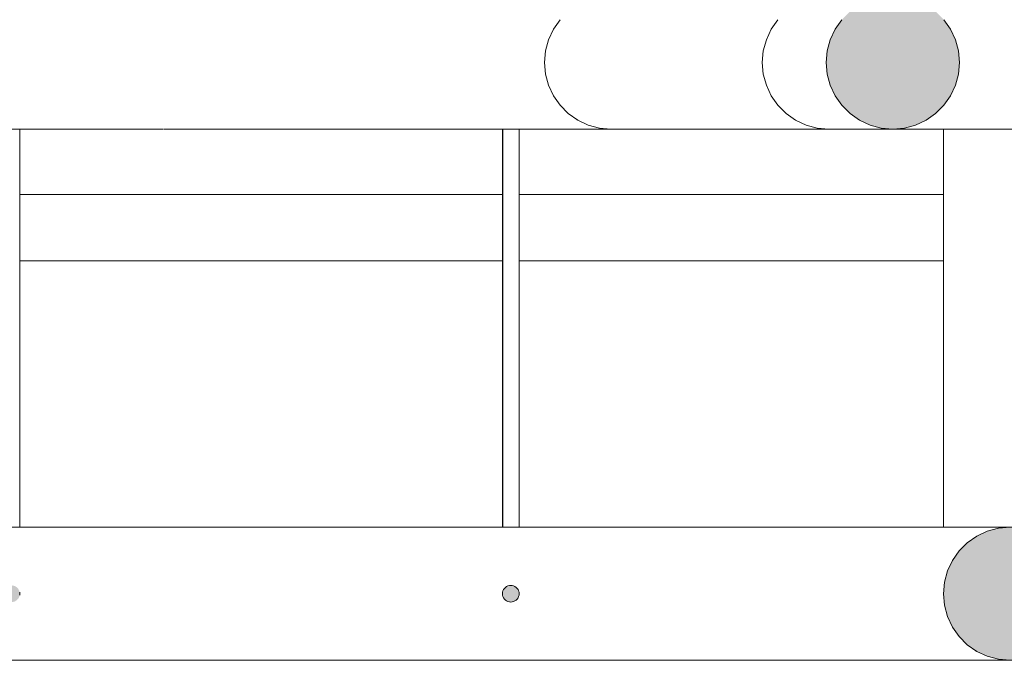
# Model space of a CAD drawing. Header units: millimetres. Extents: x -8078 to 241103, y -4319 to 602442.
# Tile 25 of 148: x 37263 to 37558, y 261512 to 261704. Entities that reach past the tile are written whole.
import ezdxf

# ---------------------------------------------------------------- set-up
doc = ezdxf.new("R2010")
doc.units = ezdxf.units.MM
doc.header["$MEASUREMENT"] = 0
doc.set_wipeout_variables(frame=1)
doc.linetypes.add('Wipeout_Contour', pattern=[1000, 0, -1000])
doc.layers.add('#podkład', color=252, linetype='Continuous')
doc.layers.add('- A - ocieplenie', color=7, linetype='Continuous')

# ---------------------------------------------------------------- blocks, each defined once
blk = doc.blocks.new('qqe433333')
at = {"linetype": 'Continuous', "lineweight": 0}
for points in [[(-1832.6, 682969.49), (-1829.12, 682969.8), (-1825.76, 682970.7), (-1822.6, 682972.17), (-1819.74, 682974.17), (-1817.28, 682976.64), (-1815.28, 682979.49), (-1813.8, 682982.65), (-1812.9, 682986.02), (-1812.6, 682989.49), (-1812.9, 682992.97), (-1813.8, 682996.33), (-1815.28, 682999.49), (-1817.28, 683002.35), (-1819.74, 683004.81), (-1822.6, 683006.81), (-1825.76, 683008.29), (-1829.12, 683009.19), (-1832.6, 683009.49), (-1836.07, 683009.19), (-1839.44, 683008.29), (-1842.6, 683006.81), (-1845.45, 683004.81), (-1847.92, 683002.35), (-1849.92, 682999.49), (-1851.39, 682996.33), (-1852.29, 682992.97), (-1852.6, 682989.49), (-1852.29, 682986.02), (-1851.39, 682982.65), (-1849.92, 682979.49), (-1847.92, 682976.64), (-1845.45, 682974.17), (-1842.6, 682972.17), (-1839.44, 682970.7), (-1836.07, 682969.8)], [(-2132.6, 682986.99), (-2132.16, 682987.03), (-2131.74, 682987.14), (-2131.35, 682987.33), (-2130.99, 682987.58), (-2130.68, 682987.89), (-2130.43, 682988.24), (-2130.25, 682988.64), (-2130.13, 682989.06), (-2130.1, 682989.49), (-2130.13, 682989.93), (-2130.25, 682990.35), (-2130.43, 682990.74), (-2130.68, 682991.1), (-2130.99, 682991.41), (-2131.35, 682991.66), (-2131.74, 682991.84), (-2132.16, 682991.95), (-2132.6, 682991.99), (-2133.03, 682991.95), (-2133.45, 682991.84), (-2133.85, 682991.66), (-2134.2, 682991.41), (-2134.51, 682991.1), (-2134.76, 682990.74), (-2134.95, 682990.35), (-2135.06, 682989.93), (-2135.1, 682989.49), (-2135.06, 682989.06), (-2134.95, 682988.64), (-2134.76, 682988.24), (-2134.51, 682987.89), (-2134.2, 682987.58), (-2133.85, 682987.33), (-2133.45, 682987.14), (-2133.03, 682987.03)], [(-1982.6, 682986.99), (-1982.16, 682987.03), (-1981.74, 682987.14), (-1981.35, 682987.33), (-1980.99, 682987.58), (-1980.68, 682987.89), (-1980.43, 682988.24), (-1980.25, 682988.64), (-1980.13, 682989.06), (-1980.1, 682989.49), (-1980.13, 682989.93), (-1980.25, 682990.35), (-1980.43, 682990.74), (-1980.68, 682991.1), (-1980.99, 682991.41), (-1981.35, 682991.66), (-1981.74, 682991.84), (-1982.16, 682991.95), (-1982.6, 682991.99), (-1983.03, 682991.95), (-1983.45, 682991.84), (-1983.85, 682991.66), (-1984.2, 682991.41), (-1984.51, 682991.1), (-1984.76, 682990.74), (-1984.95, 682990.35), (-1985.06, 682989.93), (-1985.1, 682989.49), (-1985.06, 682989.06), (-1984.95, 682988.64), (-1984.76, 682988.24), (-1984.51, 682987.89), (-1984.2, 682987.58), (-1983.85, 682987.33), (-1983.45, 682987.14), (-1983.03, 682987.03)]]:
    blk.add_hatch(color=252, dxfattribs=at).paths.add_polyline_path(points)
at = {"color": 252, "linetype": 'Wipeout_Contour', "lineweight": 0, "ltscale": 1879763.440955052}
blk.add_wipeout([(-2760.67, 683129.41), (-1956, 683129.41), (-1959.36, 683130.31), (-2764.13, 683130.31)], dxfattribs=at)
at = {"color": 252, "linetype": 'Wipeout_Contour', "lineweight": 0, "ltscale": 11278488.60149294}
blk.add_wipeout([(-2490.48, 683129.1), (-2356.13, 683129.1), (-2356.16, 683129.12), (-2356.1, 683129.12), (-2355.93, 683129.1), (-2221.58, 683129.1), (-2221.6, 683129.12), (-2221.55, 683129.12), (-2221.38, 683129.1), (-2087.03, 683129.1), (-2087.05, 683129.12), (-2087, 683129.12), (-2086.83, 683129.1), (-1952.54, 683129.1), (-1956, 683129.41), (-2760.67, 683129.41), (-2757.18, 683129.1), (-2625.23, 683129.1), (-2625.26, 683129.12), (-2625.2, 683129.12), (-2625.03, 683129.1), (-2490.68, 683129.1), (-2490.71, 683129.12), (-2490.65, 683129.12)], dxfattribs=at)
at = {"color": 252, "linetype": 'Wipeout_Contour', "lineweight": 0, "ltscale": 1877738.809265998}
blk.add_wipeout([(-1852.29, 683009.49), (-1852.29, 683129.1), (-1852.6, 683129.1), (-1852.6, 683009.49)], dxfattribs=at)
at = {"color": 252, "linetype": 'Wipeout_Contour', "lineweight": 0, "ltscale": 1877668.786516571}
blk.add_wipeout([(-1836.07, 683009.49), (-1832.6, 683009.49), (-1832.6, 683129.1), (-1836.07, 683129.1)], dxfattribs=at)
at = {"color": 252, "linetype": 'Wipeout_Contour', "lineweight": 0, "ltscale": 19723790.90283989}
blk.add_wipeout([(-2130.13, 682989.93), (-2130.1, 682989.49), (-1985.1, 682989.49), (-1985.06, 682989.93), (-1984.95, 682990.35), (-1984.76, 682990.74), (-1984.51, 682991.1), (-1984.2, 682991.41), (-1983.85, 682991.66), (-1983.45, 682991.84), (-1983.03, 682991.95), (-1982.6, 682991.99), (-1982.16, 682991.95), (-1981.74, 682991.84), (-1981.35, 682991.66), (-1980.99, 682991.41), (-1980.68, 682991.1), (-1980.43, 682990.74), (-1980.25, 682990.35), (-1980.13, 682989.93), (-1980.1, 682989.49), (-1852.6, 682989.49), (-1852.29, 682992.97), (-2287.9, 682992.97), (-2287.6, 682989.49), (-2135.1, 682989.49), (-2135.06, 682989.93), (-2134.95, 682990.35), (-2134.76, 682990.74), (-2134.51, 682991.1), (-2134.2, 682991.41), (-2133.85, 682991.66), (-2133.45, 682991.84), (-2133.03, 682991.95), (-2132.6, 682991.99), (-2132.16, 682991.95), (-2131.74, 682991.84), (-2131.35, 682991.66), (-2130.99, 682991.41), (-2130.68, 682991.1), (-2130.43, 682990.74), (-2130.25, 682990.35)], dxfattribs=at)
at = {"color": 252, "linetype": 'Wipeout_Contour', "lineweight": 0, "ltscale": 1878478.151142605}
blk.add_wipeout([(-1832.6, 682969.49), (-1836.07, 682969.8), (-2304.12, 682969.8), (-2307.6, 682969.49)], dxfattribs=at)
at = {"color": 252, "linetype": 'Wipeout_Contour', "lineweight": 0, "ltscale": 1879777.516120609}
blk.add_wipeout([(-2764.13, 683130.31), (-1959.36, 683130.31), (-1962.51, 683131.78), (-2767.46, 683131.78)], dxfattribs=at)
at = {"color": 252, "linetype": 'Wipeout_Contour', "lineweight": 0, "ltscale": 1877736.477666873}
blk.add_wipeout([(-1852.29, 683009.49), (-1851.39, 683009.49), (-1851.39, 683129.1), (-1852.29, 683129.1)], dxfattribs=at)
at = {"color": 252, "linetype": 'Wipeout_Contour', "lineweight": 0, "ltscale": 1878503.774098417}
blk.add_wipeout([(-2287.9, 682992.97), (-1852.29, 682992.97), (-1851.39, 682996.33), (-2288.8, 682996.33)], dxfattribs=at)
at = {"color": 252, "linetype": 'Wipeout_Contour', "lineweight": 0, "ltscale": 1878478.768687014}
blk.add_wipeout([(-1836.07, 682969.8), (-1839.44, 682970.7), (-2300.76, 682970.7), (-2304.12, 682969.8)], dxfattribs=at)
at = {"color": 252, "linetype": 'Wipeout_Contour', "lineweight": 0, "ltscale": 1879791.319033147}
blk.add_wipeout([(-2767.46, 683131.78), (-1962.51, 683131.78), (-1965.35, 683133.78), (-2770.57, 683133.78)], dxfattribs=at)
at = {"color": 252, "linetype": 'Wipeout_Contour', "lineweight": 0, "ltscale": 1878812.358392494}
blk.add_wipeout([(-2130.13, 683129.1), (-2130.13, 683009.49), (-2130.1, 683009.49), (-2130.1, 683129.1)], dxfattribs=at)
at = {"color": 252, "linetype": 'Wipeout_Contour', "lineweight": 0, "ltscale": 1409030.581736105}
blk.add_wipeout([(-2087.03, 683129.1), (-2086.83, 683129.1), (-2087, 683129.12)], dxfattribs=at)
at = {"color": 252, "linetype": 'Wipeout_Contour', "lineweight": 0, "ltscale": 1878251.597847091}
blk.add_wipeout([(-1985.1, 683129.1), (-1985.1, 683009.49), (-1985.06, 683009.49), (-1985.06, 683129.1)], dxfattribs=at)
at = {"color": 252, "linetype": 'Wipeout_Contour', "lineweight": 0, "ltscale": 1878241.166369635}
blk.add_wipeout([(-1982.6, 683129.1), (-1982.6, 683009.49), (-1982.16, 683009.49), (-1982.16, 683129.1)], dxfattribs=at)
at = {"color": 252, "linetype": 'Wipeout_Contour', "lineweight": 0, "ltscale": 1877731.885321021}
blk.add_wipeout([(-1851.39, 683129.1), (-1851.39, 683009.49), (-1849.92, 683009.49), (-1849.92, 683129.1)], dxfattribs=at)
at = {"color": 252, "linetype": 'Wipeout_Contour', "lineweight": 0, "ltscale": 1878507.119085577}
blk.add_wipeout([(-2288.8, 682996.33), (-1851.39, 682996.33), (-1849.92, 682999.49), (-2290.28, 682999.49)], dxfattribs=at)
at = {"color": 252, "linetype": 'Wipeout_Contour', "lineweight": 0, "ltscale": 1878479.985447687}
blk.add_wipeout([(-2300.76, 682970.7), (-1839.44, 682970.7), (-1842.6, 682972.17), (-2297.6, 682972.17)], dxfattribs=at)
at = {"color": 252, "linetype": 'Continuous', "lineweight": 13, "ltscale": 100}
blk.add_line((-1682.6, 682969.49), (-2762.6, 682969.49), dxfattribs=at)
at = {"color": 252, "linetype": 'Wipeout_Contour', "lineweight": 0, "ltscale": 1879804.430320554}
blk.add_wipeout([(-2770.57, 683133.78), (-1965.35, 683133.78), (-1967.81, 683136.25), (-2773.35, 683136.25)], dxfattribs=at)
at = {"color": 252, "linetype": 'Wipeout_Contour', "lineweight": 0, "ltscale": 1409030.198881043}
blk.add_wipeout([(-2087.05, 683129.12), (-2087.03, 683129.1), (-2087, 683129.12)], dxfattribs=at)
at = {"color": 252, "linetype": 'Wipeout_Contour', "lineweight": 0, "ltscale": 1878251.306335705}
blk.add_wipeout([(-1985.06, 683129.1), (-1985.06, 683009.49), (-1984.95, 683009.49), (-1984.95, 683129.1)], dxfattribs=at)
at = {"color": 252, "linetype": 'Wipeout_Contour', "lineweight": 0, "ltscale": 1878242.844779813}
blk.add_wipeout([(-1983.03, 683129.1), (-1983.03, 683009.49), (-1982.6, 683009.49), (-1982.6, 683129.1)], dxfattribs=at)
at = {"color": 252, "linetype": 'Wipeout_Contour', "lineweight": 0, "ltscale": 1877725.171761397}
blk.add_wipeout([(-1849.92, 683129.1), (-1849.92, 683009.49), (-1847.92, 683009.49), (-1847.92, 683129.1)], dxfattribs=at)
at = {"color": 252, "linetype": 'Wipeout_Contour', "lineweight": 0, "ltscale": 1878510.202016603}
blk.add_wipeout([(-2292.28, 683002.35), (-2290.28, 682999.49), (-1849.92, 682999.49), (-1847.92, 683002.35)], dxfattribs=at)
at = {"color": 252, "linetype": 'Wipeout_Contour', "lineweight": 0, "ltscale": 1878481.764474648}
blk.add_wipeout([(-1842.6, 682972.17), (-1845.45, 682974.17), (-2294.74, 682974.17), (-2297.6, 682972.17)], dxfattribs=at)
at = {"color": 252, "linetype": 'Continuous', "lineweight": 13, "ltscale": 100}
blk.add_line((-2221.38, 683129.1), (-2087.03, 683129.1), dxfattribs=at)
at = {"color": 252, "linetype": 'Wipeout_Contour', "lineweight": 0, "ltscale": 1879816.451588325}
blk.add_wipeout([(-2775.73, 683139.1), (-2773.35, 683136.25), (-1967.81, 683136.25), (-1969.81, 683139.1)], dxfattribs=at)
at = {"color": 252, "linetype": 'Wipeout_Contour', "lineweight": 0, "ltscale": 1878250.732242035}
blk.add_wipeout([(-1984.95, 683129.1), (-1984.95, 683009.49), (-1984.76, 683009.49), (-1984.76, 683129.1)], dxfattribs=at)
at = {"color": 252, "linetype": 'Wipeout_Contour', "lineweight": 0, "ltscale": 1878239.513464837}
blk.add_wipeout([(-1982.16, 683129.1), (-1982.16, 683009.49), (-1981.74, 683009.49), (-1981.74, 683129.1)], dxfattribs=at)
at = {"color": 252, "linetype": 'Wipeout_Contour', "lineweight": 0, "ltscale": 1877716.540971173}
blk.add_wipeout([(-1847.92, 683129.1), (-1847.92, 683009.49), (-1845.45, 683009.49), (-1845.45, 683129.1)], dxfattribs=at)
at = {"color": 252, "linetype": 'Wipeout_Contour', "lineweight": 0, "ltscale": 1878512.92915029}
blk.add_wipeout([(-1847.92, 683002.35), (-1845.45, 683004.81), (-2294.74, 683004.81), (-2292.28, 683002.35)], dxfattribs=at)
at = {"color": 252, "linetype": 'Wipeout_Contour', "lineweight": 0, "ltscale": 1878484.051779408}
blk.add_wipeout([(-1845.45, 682974.17), (-1847.92, 682976.64), (-2292.28, 682976.64), (-2294.74, 682974.17)], dxfattribs=at)
at = {"color": 252, "linetype": 'Wipeout_Contour', "lineweight": 0, "ltscale": 1879827.017620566}
blk.add_wipeout([(-2775.73, 683139.1), (-1969.81, 683139.1), (-1971.27, 683142.26), (-2777.63, 683142.26)], dxfattribs=at)
at = {"color": 252, "linetype": 'Wipeout_Contour', "lineweight": 0, "ltscale": 1878249.893104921}
blk.add_wipeout([(-1984.76, 683129.1), (-1984.76, 683009.49), (-1984.51, 683009.49), (-1984.51, 683129.1)], dxfattribs=at)
at = {"color": 252, "linetype": 'Wipeout_Contour', "lineweight": 0, "ltscale": 1878237.936327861}
blk.add_wipeout([(-1981.74, 683129.1), (-1981.74, 683009.49), (-1981.35, 683009.49), (-1981.35, 683129.1)], dxfattribs=at)
at = {"color": 252, "linetype": 'Wipeout_Contour', "lineweight": 0, "ltscale": 1877706.255215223}
blk.add_wipeout([(-1845.45, 683129.1), (-1845.45, 683009.49), (-1842.6, 683009.49), (-1842.6, 683129.1)], dxfattribs=at)
at = {"color": 252, "linetype": 'Wipeout_Contour', "lineweight": 0, "ltscale": 1878515.21763875}
blk.add_wipeout([(-2294.74, 683004.81), (-1845.45, 683004.81), (-1842.6, 683006.81), (-2297.6, 683006.81)], dxfattribs=at)
at = {"color": 252, "linetype": 'Wipeout_Contour', "lineweight": 0, "ltscale": 1878486.77786601}
blk.add_wipeout([(-1847.92, 682976.64), (-1849.92, 682979.49), (-2290.28, 682979.49), (-2292.28, 682976.64)], dxfattribs=at)
at = {"color": 252, "linetype": 'Wipeout_Contour', "lineweight": 0, "ltscale": 1879835.807402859}
blk.add_wipeout([(-2777.63, 683142.26), (-1971.27, 683142.26), (-1972.17, 683145.63), (-2778.99, 683145.63)], dxfattribs=at)
at = {"color": 252, "linetype": 'Wipeout_Contour', "lineweight": 0, "ltscale": 1878248.814270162}
blk.add_wipeout([(-1984.51, 683129.1), (-1984.51, 683009.49), (-1984.2, 683009.49), (-1984.2, 683129.1)], dxfattribs=at)
at = {"color": 252, "linetype": 'Wipeout_Contour', "lineweight": 0, "ltscale": 1878236.482712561}
blk.add_wipeout([(-1981.35, 683129.1), (-1981.35, 683009.49), (-1980.99, 683009.49), (-1980.99, 683129.1)], dxfattribs=at)
at = {"color": 252, "linetype": 'Wipeout_Contour', "lineweight": 0, "ltscale": 1877694.62701362}
blk.add_wipeout([(-1842.6, 683009.49), (-1839.44, 683009.49), (-1839.44, 683129.1), (-1842.6, 683129.1)], dxfattribs=at)
at = {"color": 252, "linetype": 'Wipeout_Contour', "lineweight": 0, "ltscale": 1878489.85987927}
blk.add_wipeout([(-1849.92, 682979.49), (-1851.39, 682982.65), (-2288.8, 682982.65), (-2290.28, 682979.49)], dxfattribs=at)
at = {"color": 252, "linetype": 'Wipeout_Contour', "lineweight": 0, "ltscale": 1879842.553914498}
blk.add_wipeout([(-2778.99, 683145.63), (-1972.17, 683145.63), (-1972.48, 683149.1), (-2779.78, 683149.1)], dxfattribs=at)
at = {"color": 252, "linetype": 'Wipeout_Contour', "lineweight": 0, "ltscale": 1878247.528537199}
blk.add_wipeout([(-1984.2, 683129.1), (-1984.2, 683009.49), (-1983.85, 683009.49), (-1983.85, 683129.1)], dxfattribs=at)
at = {"color": 252, "linetype": 'Wipeout_Contour', "lineweight": 0, "ltscale": 1878235.196966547}
blk.add_wipeout([(-1980.99, 683129.1), (-1980.99, 683009.49), (-1980.68, 683009.49), (-1980.68, 683129.1)], dxfattribs=at)
at = {"color": 252, "linetype": 'Wipeout_Contour', "lineweight": 0, "ltscale": 1877682.009651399}
blk.add_wipeout([(-1839.44, 683009.49), (-1836.07, 683009.49), (-1836.07, 683129.1), (-1839.44, 683129.1)], dxfattribs=at)
at = {"color": 252, "linetype": 'Wipeout_Contour', "lineweight": 0, "ltscale": 1878493.204245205}
blk.add_wipeout([(-1851.39, 682982.65), (-1852.29, 682986.02), (-2287.9, 682986.02), (-2288.8, 682982.65)], dxfattribs=at)
at = {"color": 252, "linetype": 'Wipeout_Contour', "lineweight": 0, "ltscale": 1879847.052847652}
blk.add_wipeout([(-2779.78, 683149.1), (-1972.48, 683149.1), (-1972.17, 683152.58), (-2779.96, 683152.58)], dxfattribs=at)
at = {"color": 252, "linetype": 'Wipeout_Contour', "lineweight": 0, "ltscale": 1878246.074959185}
blk.add_wipeout([(-1983.85, 683129.1), (-1983.85, 683009.49), (-1983.45, 683009.49), (-1983.45, 683129.1)], dxfattribs=at)
at = {"color": 252, "linetype": 'Wipeout_Contour', "lineweight": 0, "ltscale": 1878234.118103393}
blk.add_wipeout([(-1980.68, 683129.1), (-1980.68, 683009.49), (-1980.43, 683009.49), (-1980.43, 683129.1)], dxfattribs=at)
at = {"color": 252, "linetype": 'Wipeout_Contour', "lineweight": 0, "ltscale": 19723756.75320242}
blk.add_wipeout([(-1852.29, 682986.02), (-1852.6, 682989.49), (-1980.1, 682989.49), (-1980.13, 682989.06), (-1980.25, 682988.64), (-1980.43, 682988.24), (-1980.68, 682987.89), (-1980.99, 682987.58), (-1981.35, 682987.33), (-1981.74, 682987.14), (-1982.16, 682987.03), (-1982.6, 682986.99), (-1983.03, 682987.03), (-1983.45, 682987.14), (-1983.85, 682987.33), (-1984.2, 682987.58), (-1984.51, 682987.89), (-1984.76, 682988.24), (-1984.95, 682988.64), (-1985.06, 682989.06), (-1985.1, 682989.49), (-2130.1, 682989.49), (-2130.13, 682989.06), (-2130.25, 682988.64), (-2130.43, 682988.24), (-2130.68, 682987.89), (-2130.99, 682987.58), (-2131.35, 682987.33), (-2131.74, 682987.14), (-2132.16, 682987.03), (-2132.6, 682986.99), (-2133.03, 682987.03), (-2133.45, 682987.14), (-2133.85, 682987.33), (-2134.2, 682987.58), (-2134.51, 682987.89), (-2134.76, 682988.24), (-2134.95, 682988.64), (-2135.06, 682989.06), (-2135.1, 682989.49), (-2287.6, 682989.49), (-2287.9, 682986.02)], dxfattribs=at)
at = {"color": 252, "linetype": 'Continuous', "lineweight": 13, "ltscale": 100, "flags": 128}
blk.add_lwpolyline([(-2130.13, 682989.06), (-2130.1, 682989.49), (-2130.13, 682989.93)], dxfattribs=at)
blk.add_lwpolyline([(-1982.16, 682987.03), (-1981.74, 682987.14), (-1981.35, 682987.33), (-1980.99, 682987.58), (-1980.68, 682987.89), (-1980.43, 682988.24), (-1980.25, 682988.64), (-1980.13, 682989.06), (-1980.1, 682989.49), (-1980.13, 682989.93), (-1980.25, 682990.35), (-1980.43, 682990.74), (-1980.68, 682991.1), (-1980.99, 682991.41), (-1981.35, 682991.66), (-1981.74, 682991.84), (-1982.16, 682991.95), (-1982.6, 682991.99), (-1983.03, 682991.95), (-1983.45, 682991.84), (-1983.85, 682991.66), (-1984.2, 682991.41), (-1984.51, 682991.1), (-1984.76, 682990.74), (-1984.95, 682990.35), (-1985.06, 682989.93), (-1985.1, 682989.49), (-1985.06, 682989.06), (-1984.95, 682988.64), (-1984.76, 682988.24), (-1984.51, 682987.89), (-1984.2, 682987.58), (-1983.85, 682987.33), (-1983.45, 682987.14), (-1983.03, 682987.03), (-1982.6, 682986.99)], close=True, dxfattribs=at)
at = {"color": 252, "linetype": 'Wipeout_Contour', "lineweight": 0, "ltscale": 1879849.166518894}
blk.add_wipeout([(-2779.96, 683152.58), (-1972.17, 683152.58), (-1971.27, 683155.94), (-2779.54, 683155.94)], dxfattribs=at)
at = {"color": 252, "linetype": 'Wipeout_Contour', "lineweight": 0, "ltscale": 1878244.497801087}
blk.add_wipeout([(-1983.45, 683129.1), (-1983.45, 683009.49), (-1983.03, 683009.49), (-1983.03, 683129.1)], dxfattribs=at)
at = {"color": 252, "linetype": 'Wipeout_Contour', "lineweight": 0, "ltscale": 1878233.278767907}
blk.add_wipeout([(-1980.43, 683129.1), (-1980.43, 683009.49), (-1980.25, 683009.49), (-1980.25, 683129.1)], dxfattribs=at)
at = {"color": 252, "linetype": 'Wipeout_Contour', "lineweight": 0, "ltscale": 1878554.45690185}
blk.add_wipeout([(-2130.1, 683089.49), (-1985.1, 683089.49), (-1985.1, 683092.97), (-2130.1, 683092.97)], dxfattribs=at)
at = {"color": 252, "linetype": 'Wipeout_Contour', "lineweight": 0, "ltscale": 1879848.830603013}
blk.add_wipeout([(-2778.52, 683159.1), (-2779.54, 683155.94), (-1971.27, 683155.94), (-1969.81, 683159.1)], dxfattribs=at)
at = {"color": 252, "linetype": 'Wipeout_Contour', "lineweight": 0, "ltscale": 1878232.70483521}
blk.add_wipeout([(-1980.25, 683129.1), (-1980.25, 683009.49), (-1980.13, 683009.49), (-1980.13, 683129.1)], dxfattribs=at)
at = {"color": 252, "linetype": 'Wipeout_Contour', "lineweight": 0, "ltscale": 1878557.96504591}
blk.add_wipeout([(-1985.1, 683092.97), (-1985.1, 683096.33), (-2130.1, 683096.33), (-2130.1, 683092.97)], dxfattribs=at)
at = {"color": 252, "linetype": 'Wipeout_Contour', "lineweight": 0, "ltscale": 1879846.055688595}
blk.add_wipeout([(-2778.52, 683159.1), (-1969.81, 683159.1), (-1967.81, 683161.96), (-2776.94, 683161.96)], dxfattribs=at)
at = {"color": 252, "linetype": 'Wipeout_Contour', "lineweight": 0, "ltscale": 1878232.413391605}
blk.add_wipeout([(-1980.13, 683129.1), (-1980.13, 683009.49), (-1980.1, 683009.49), (-1980.1, 683129.1)], dxfattribs=at)
at = {"color": 252, "linetype": 'Wipeout_Contour', "lineweight": 0, "ltscale": 1878561.312588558}
blk.add_wipeout([(-2130.1, 683096.33), (-1985.1, 683096.33), (-1985.1, 683099.49), (-2130.1, 683099.49)], dxfattribs=at)
at = {"color": 252, "linetype": 'Wipeout_Contour', "lineweight": 0, "ltscale": 1878155.785347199}
blk.add_wipeout([(-1969.81, 683159.1), (-1904.36, 683159.1), (-1902.36, 683161.96), (-1967.81, 683161.96)], dxfattribs=at)
at = {"color": 252, "linetype": 'Wipeout_Contour', "lineweight": 0, "ltscale": 1878564.397787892}
blk.add_wipeout([(-2130.1, 683099.49), (-1985.1, 683099.49), (-1985.1, 683102.35), (-2130.1, 683102.35)], dxfattribs=at)
at = {"color": 252, "linetype": 'Wipeout_Contour', "lineweight": 0, "ltscale": 1878008.353665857}
blk.add_wipeout([(-1980.1, 683092.97), (-1980.1, 683089.49), (-1852.6, 683089.49), (-1852.6, 683092.97)], dxfattribs=at)
at = {"color": 252, "linetype": 'Wipeout_Contour', "lineweight": 0, "ltscale": 1878516.997942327}
blk.add_wipeout([(-1842.6, 683006.81), (-1839.44, 683008.29), (-2300.76, 683008.29), (-2297.6, 683006.81)], dxfattribs=at)
at = {"color": 252, "linetype": 'Wipeout_Contour', "lineweight": 0, "ltscale": 1878159.400711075}
blk.add_wipeout([(-1971.27, 683155.94), (-1905.83, 683155.94), (-1904.36, 683159.1), (-1969.81, 683159.1)], dxfattribs=at)
at = {"color": 252, "linetype": 'Wipeout_Contour', "lineweight": 0, "ltscale": 1878567.126839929}
blk.add_wipeout([(-2130.1, 683102.35), (-1985.1, 683102.35), (-1985.1, 683104.81), (-2130.1, 683104.81)], dxfattribs=at)
at = {"color": 252, "linetype": 'Wipeout_Contour', "lineweight": 0, "ltscale": 1878011.862830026}
blk.add_wipeout([(-1980.1, 683096.33), (-1980.1, 683092.97), (-1852.6, 683092.97), (-1852.6, 683096.33)], dxfattribs=at)
at = {"color": 252, "linetype": 'Wipeout_Contour', "lineweight": 0, "ltscale": 1878518.215911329}
blk.add_wipeout([(-2304.12, 683009.19), (-2300.76, 683008.29), (-1839.44, 683008.29), (-1836.07, 683009.19)], dxfattribs=at)
at = {"color": 252, "linetype": 'Continuous', "lineweight": 13, "ltscale": 100}
blk.add_line((-1967.81, 683161.96), (-1969.81, 683159.1), dxfattribs=at)
at = {"color": 252, "linetype": 'Wipeout_Contour', "lineweight": 0, "ltscale": 1877992.12100697}
blk.add_wipeout([(-1904.36, 683159.1), (-1885.14, 683159.1), (-1883.14, 683161.96), (-1902.36, 683161.96)], dxfattribs=at)
at = {"color": 252, "linetype": 'Wipeout_Contour', "lineweight": 0, "ltscale": 1878160.635745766}
blk.add_wipeout([(-1972.17, 683152.58), (-1906.74, 683152.58), (-1905.83, 683155.94), (-1971.27, 683155.94)], dxfattribs=at)
at = {"color": 252, "linetype": 'Wipeout_Contour', "lineweight": 0, "ltscale": 1878569.416846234}
blk.add_wipeout([(-2130.1, 683104.81), (-1985.1, 683104.81), (-1985.1, 683106.81), (-2130.1, 683106.81)], dxfattribs=at)
at = {"color": 252, "linetype": 'Wipeout_Contour', "lineweight": 0, "ltscale": 1878015.211346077}
blk.add_wipeout([(-1852.6, 683096.33), (-1852.6, 683099.49), (-1980.1, 683099.49), (-1980.1, 683096.33)], dxfattribs=at)
at = {"color": 252, "linetype": 'Wipeout_Contour', "lineweight": 0, "ltscale": 1878518.834510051}
blk.add_wipeout([(-1836.07, 683009.19), (-1832.6, 683009.49), (-2307.6, 683009.49), (-2304.12, 683009.19)], dxfattribs=at)
at = {"color": 252, "linetype": 'Continuous', "lineweight": 13, "ltscale": 100}
blk.add_line((-1969.81, 683159.1), (-1971.27, 683155.94), dxfattribs=at)
at = {"color": 252, "linetype": 'Wipeout_Contour', "lineweight": 0, "ltscale": 1878511.66082615}
blk.add_wipeout([(-1985.1, 683009.49), (-1985.1, 683089.49), (-2130.1, 683089.49), (-2130.1, 683009.49)], dxfattribs=at).dxf.layer = '- A - ocieplenie'
at = {"color": 252, "linetype": 'Wipeout_Contour', "lineweight": 0, "ltscale": 1877965.545053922}
blk.add_wipeout([(-1852.6, 683009.49), (-1852.6, 683089.49), (-1980.1, 683089.49), (-1980.1, 683009.49)], dxfattribs=at).dxf.layer = '- A - ocieplenie'
at = {"color": 252, "linetype": 'Wipeout_Contour', "lineweight": 0, "ltscale": 1877995.746354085}
blk.add_wipeout([(-1905.83, 683155.94), (-1886.61, 683155.94), (-1885.14, 683159.1), (-1904.36, 683159.1)], dxfattribs=at)
at = {"color": 252, "linetype": 'Wipeout_Contour', "lineweight": 0, "ltscale": 1878159.452944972}
blk.add_wipeout([(-1972.48, 683149.1), (-1907.04, 683149.1), (-1906.74, 683152.58), (-1972.17, 683152.58)], dxfattribs=at)
at = {"color": 252, "linetype": 'Wipeout_Contour', "lineweight": 0, "ltscale": 1878571.198176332}
blk.add_wipeout([(-2130.1, 683108.29), (-2130.1, 683106.81), (-1985.1, 683106.81), (-1985.1, 683108.29)], dxfattribs=at)
at = {"color": 252, "linetype": 'Wipeout_Contour', "lineweight": 0, "ltscale": 1878018.297442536}
blk.add_wipeout([(-1980.1, 683102.35), (-1980.1, 683099.49), (-1852.6, 683099.49), (-1852.6, 683102.35)], dxfattribs=at)
at = {"layer": '- A - ocieplenie', "color": 252, "linetype": 'Continuous', "lineweight": 20, "ltscale": 100}
for p, q in [((-2130.1, 683089.49), (-1985.1, 683089.49)), ((-1980.1, 683089.49), (-1852.6, 683089.49))]:
    blk.add_line(p, q, dxfattribs=at)
at = {"color": 252, "linetype": 'Continuous', "lineweight": 13, "ltscale": 100}
for p, q in [((-1902.36, 683161.96), (-1904.36, 683159.1)), ((-1971.27, 683155.94), (-1972.17, 683152.58)), ((-1682.6, 683009.49), (-2762.6, 683009.49))]:
    blk.add_line(p, q, dxfattribs=at)
at = {"color": 252, "linetype": 'Continuous', "lineweight": 13, "ltscale": 100, "flags": 128}
blk.add_lwpolyline([(-1832.6, 683009.49), (-1836.07, 683009.19), (-1839.44, 683008.29), (-1842.6, 683006.81), (-1845.45, 683004.81), (-1847.92, 683002.35), (-1849.92, 682999.49), (-1851.39, 682996.33), (-1852.29, 682992.97), (-1852.6, 682989.49), (-1852.29, 682986.02), (-1851.39, 682982.65), (-1849.92, 682979.49), (-1847.92, 682976.64), (-1845.45, 682974.17), (-1842.6, 682972.17), (-1839.44, 682970.7), (-1836.07, 682969.8), (-1832.6, 682969.49)], dxfattribs=at)
at = {"color": 252, "linetype": 'Wipeout_Contour', "lineweight": 0, "ltscale": 1877996.988118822}
blk.add_wipeout([(-1906.74, 683152.58), (-1887.52, 683152.58), (-1886.61, 683155.94), (-1905.83, 683155.94)], dxfattribs=at)
at = {"color": 252, "linetype": 'Wipeout_Contour', "lineweight": 0, "ltscale": 1878155.888242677}
blk.add_wipeout([(-1972.17, 683145.63), (-1906.74, 683145.63), (-1907.04, 683149.1), (-1972.48, 683149.1)], dxfattribs=at)
at = {"color": 252, "linetype": 'Wipeout_Contour', "lineweight": 0, "ltscale": 1878572.416682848}
blk.add_wipeout([(-1985.1, 683108.29), (-1985.1, 683109.19), (-2130.1, 683109.19), (-2130.1, 683108.29)], dxfattribs=at)
at = {"color": 252, "linetype": 'Wipeout_Contour', "lineweight": 0, "ltscale": 1878021.027288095}
blk.add_wipeout([(-1980.1, 683104.81), (-1980.1, 683102.35), (-1852.6, 683102.35), (-1852.6, 683104.81)], dxfattribs=at)
at = {"color": 252, "linetype": 'Continuous', "lineweight": 13, "ltscale": 100}
for p, q in [((-1904.36, 683159.1), (-1905.83, 683155.94)), ((-1972.17, 683152.58), (-1972.48, 683149.1))]:
    blk.add_line(p, q, dxfattribs=at)
at = {"color": 252, "linetype": 'Wipeout_Contour', "lineweight": 0, "ltscale": 1877995.808541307}
blk.add_wipeout([(-1907.04, 683149.1), (-1887.82, 683149.1), (-1887.52, 683152.58), (-1906.74, 683152.58)], dxfattribs=at)
at = {"color": 252, "linetype": 'Wipeout_Contour', "lineweight": 0, "ltscale": 1878150.04993754}
blk.add_wipeout([(-1972.17, 683145.63), (-1971.27, 683142.26), (-1905.83, 683142.26), (-1906.74, 683145.63)], dxfattribs=at)
at = {"color": 252, "linetype": 'Wipeout_Contour', "lineweight": 0, "ltscale": 1878573.035336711}
blk.add_wipeout([(-1985.1, 683109.19), (-1985.1, 683109.49), (-2130.1, 683109.49), (-2130.1, 683109.19)], dxfattribs=at)
at = {"color": 252, "linetype": 'Wipeout_Contour', "lineweight": 0, "ltscale": 1878023.317952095}
blk.add_wipeout([(-1852.6, 683104.81), (-1852.6, 683106.81), (-1980.1, 683106.81), (-1980.1, 683104.81)], dxfattribs=at)
at = {"color": 252, "linetype": 'Continuous', "lineweight": 13, "ltscale": 100}
for p, q in [((-1905.83, 683155.94), (-1906.74, 683152.58)), ((-1972.48, 683149.1), (-1972.17, 683145.63)), ((-2130.1, 683009.49), (-2130.1, 683129.1)), ((-1985.1, 683009.49), (-1985.1, 683129.1)), ((-1985.1, 683109.49), (-2130.1, 683109.49))]:
    blk.add_line(p, q, dxfattribs=at)
at = {"color": 252, "linetype": 'Wipeout_Contour', "lineweight": 0, "ltscale": 1877992.243528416}
blk.add_wipeout([(-1906.74, 683145.63), (-1887.52, 683145.63), (-1887.82, 683149.1), (-1907.04, 683149.1)], dxfattribs=at)
at = {"color": 252, "linetype": 'Wipeout_Contour', "lineweight": 0, "ltscale": 1878142.115403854}
blk.add_wipeout([(-1969.81, 683139.1), (-1904.36, 683139.1), (-1905.83, 683142.26), (-1971.27, 683142.26)], dxfattribs=at)
at = {"color": 252, "linetype": 'Wipeout_Contour', "lineweight": 0, "ltscale": 1878025.099807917}
blk.add_wipeout([(-1980.1, 683108.29), (-1980.1, 683106.81), (-1852.6, 683106.81), (-1852.6, 683108.29)], dxfattribs=at)
at = {"color": 252, "linetype": 'Continuous', "lineweight": 13, "ltscale": 100}
for p, q in [((-1906.74, 683152.58), (-1907.04, 683149.1)), ((-1972.17, 683145.63), (-1971.27, 683142.26))]:
    blk.add_line(p, q, dxfattribs=at)
at = {"color": 252, "linetype": 'Wipeout_Contour', "lineweight": 0, "ltscale": 1877986.401388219}
blk.add_wipeout([(-1905.83, 683142.26), (-1886.61, 683142.26), (-1887.52, 683145.63), (-1906.74, 683145.63)], dxfattribs=at)
at = {"color": 252, "linetype": 'Wipeout_Contour', "lineweight": 0, "ltscale": 1878132.325688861}
blk.add_wipeout([(-1967.81, 683136.25), (-1902.36, 683136.25), (-1904.36, 683139.1), (-1969.81, 683139.1)], dxfattribs=at)
at = {"color": 252, "linetype": 'Wipeout_Contour', "lineweight": 0, "ltscale": 1878026.318669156}
blk.add_wipeout([(-1852.6, 683108.29), (-1852.6, 683109.19), (-1980.1, 683109.19), (-1980.1, 683108.29)], dxfattribs=at)
at = {"color": 252, "linetype": 'Continuous', "lineweight": 13, "ltscale": 100}
for p, q in [((-1907.04, 683149.1), (-1906.74, 683145.63)), ((-1971.27, 683142.26), (-1969.81, 683139.1))]:
    blk.add_line(p, q, dxfattribs=at)
at = {"color": 252, "linetype": 'Wipeout_Contour', "lineweight": 0, "ltscale": 1877978.459540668}
blk.add_wipeout([(-1904.36, 683139.1), (-1885.14, 683139.1), (-1886.61, 683142.26), (-1905.83, 683142.26)], dxfattribs=at)
at = {"color": 252, "linetype": 'Wipeout_Contour', "lineweight": 0, "ltscale": 1878120.978223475}
blk.add_wipeout([(-1965.35, 683133.78), (-1899.9, 683133.78), (-1902.36, 683136.25), (-1967.81, 683136.25)], dxfattribs=at)
at = {"color": 252, "linetype": 'Wipeout_Contour', "lineweight": 0, "ltscale": 1878026.937492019}
blk.add_wipeout([(-1852.6, 683109.19), (-1852.6, 683109.49), (-1980.1, 683109.49), (-1980.1, 683109.19)], dxfattribs=at)
at = {"color": 252, "linetype": 'Continuous', "lineweight": 13, "ltscale": 100}
for p, q in [((-1906.74, 683145.63), (-1905.83, 683142.26)), ((-1969.81, 683139.1), (-1967.81, 683136.25)), ((-1980.1, 683009.49), (-1980.1, 683129.1)), ((-1852.6, 683109.49), (-1980.1, 683109.49))]:
    blk.add_line(p, q, dxfattribs=at)
at = {"color": 252, "linetype": 'Wipeout_Contour', "lineweight": 0, "ltscale": 1877968.659304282}
blk.add_wipeout([(-1902.36, 683136.25), (-1883.14, 683136.25), (-1885.14, 683139.1), (-1904.36, 683139.1)], dxfattribs=at)
at = {"color": 252, "linetype": 'Wipeout_Contour', "lineweight": 0, "ltscale": 1878108.417769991}
blk.add_wipeout([(-1965.35, 683133.78), (-1962.51, 683131.78), (-1897.04, 683131.78), (-1899.9, 683133.78)], dxfattribs=at)
at = {"color": 252, "linetype": 'Continuous', "lineweight": 13, "ltscale": 100}
for p, q in [((-1905.83, 683142.26), (-1904.36, 683139.1)), ((-1967.81, 683136.25), (-1965.35, 683133.78))]:
    blk.add_line(p, q, dxfattribs=at)
at = {"color": 252, "linetype": 'Wipeout_Contour', "lineweight": 0, "ltscale": 1877957.298428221}
blk.add_wipeout([(-1899.9, 683133.78), (-1880.68, 683133.78), (-1883.14, 683136.25), (-1902.36, 683136.25)], dxfattribs=at)
at = {"color": 252, "linetype": 'Wipeout_Contour', "lineweight": 0, "ltscale": 1878095.025949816}
blk.add_wipeout([(-1959.36, 683130.31), (-1893.88, 683130.31), (-1897.04, 683131.78), (-1962.51, 683131.78)], dxfattribs=at)
at = {"color": 252, "linetype": 'Continuous', "lineweight": 13, "ltscale": 100}
for p, q in [((-1904.36, 683139.1), (-1902.36, 683136.25)), ((-1965.35, 683133.78), (-1962.51, 683131.78))]:
    blk.add_line(p, q, dxfattribs=at)
at = {"color": 252, "linetype": 'Wipeout_Contour', "lineweight": 0, "ltscale": 1878081.209655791}
blk.add_wipeout([(-1956, 683129.41), (-1890.52, 683129.41), (-1893.88, 683130.31), (-1959.36, 683130.31)], dxfattribs=at)
at = {"color": 252, "linetype": 'Continuous', "lineweight": 13, "ltscale": 100}
blk.add_line((-1962.51, 683131.78), (-1959.36, 683130.31), dxfattribs=at)
at = {"color": 252, "linetype": 'Wipeout_Contour', "lineweight": 0, "ltscale": 1877944.722082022}
blk.add_wipeout([(-1897.04, 683131.78), (-1877.82, 683131.78), (-1880.68, 683133.78), (-1899.9, 683133.78)], dxfattribs=at)
at = {"color": 252, "linetype": 'Wipeout_Contour', "lineweight": 0, "ltscale": 1878067.388681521}
blk.add_wipeout([(-1952.54, 683129.1), (-1887.04, 683129.1), (-1890.52, 683129.41), (-1956, 683129.41)], dxfattribs=at)
at = {"color": 252, "linetype": 'Continuous', "lineweight": 13, "ltscale": 100}
for p, q in [((-1902.36, 683136.25), (-1899.9, 683133.78)), ((-1959.36, 683130.31), (-1956, 683129.41)), ((-2086.83, 683129.1), (-1952.54, 683129.1)), ((-1956, 683129.41), (-1952.54, 683129.1)), ((-1952.54, 683129.1), (-1952.48, 683129.1)), ((-1952.46, 683129.1), (-1919.76, 683129.1))]:
    blk.add_line(p, q, dxfattribs=at)
at = {"color": 252, "linetype": 'Wipeout_Contour', "lineweight": 0, "ltscale": 1877931.312371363}
blk.add_wipeout([(-1893.88, 683130.31), (-1874.66, 683130.31), (-1877.82, 683131.78), (-1897.04, 683131.78)], dxfattribs=at)
at = {"color": 252, "linetype": 'Continuous', "lineweight": 13, "ltscale": 100}
blk.add_line((-1899.9, 683133.78), (-1897.04, 683131.78), dxfattribs=at)
at = {"color": 252, "linetype": 'Wipeout_Contour', "lineweight": 0, "ltscale": 1877917.476730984}
blk.add_wipeout([(-1890.52, 683129.41), (-1871.29, 683129.41), (-1874.66, 683130.31), (-1893.88, 683130.31)], dxfattribs=at)
at = {"color": 252, "linetype": 'Continuous', "lineweight": 13, "ltscale": 100}
blk.add_line((-1897.04, 683131.78), (-1893.88, 683130.31), dxfattribs=at)
at = {"color": 252, "linetype": 'Wipeout_Contour', "lineweight": 0, "ltscale": 1877903.635543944}
blk.add_wipeout([(-1887.04, 683129.1), (-1867.82, 683129.1), (-1871.29, 683129.41), (-1890.52, 683129.41)], dxfattribs=at)
at = {"linetype": 'Continuous', "lineweight": 0}
blk.add_hatch(color=252, dxfattribs=at).paths.add_polyline_path([(-1871.29, 683129.41), (-1867.82, 683129.1), (-1864.35, 683129.41), (-1860.98, 683130.31), (-1857.82, 683131.78), (-1854.96, 683133.78), (-1852.5, 683136.25), (-1850.5, 683139.1), (-1849.03, 683142.26), (-1848.12, 683145.63), (-1847.82, 683149.1), (-1848.12, 683152.58), (-1849.03, 683155.94), (-1850.5, 683159.1), (-1852.5, 683161.96), (-1854.96, 683164.42), (-1857.82, 683166.42), (-1860.98, 683167.9), (-1864.35, 683168.8), (-1867.82, 683169.1), (-1871.29, 683168.8), (-1874.66, 683167.9), (-1877.82, 683166.42), (-1880.68, 683164.42), (-1883.14, 683161.96), (-1885.14, 683159.1), (-1886.61, 683155.94), (-1887.52, 683152.58), (-1887.82, 683149.1), (-1887.52, 683145.63), (-1886.61, 683142.26), (-1885.14, 683139.1), (-1883.14, 683136.25), (-1880.68, 683133.78), (-1877.82, 683131.78), (-1874.66, 683130.31)])
at = {"color": 252, "linetype": 'Continuous', "lineweight": 13, "ltscale": 100}
for p, q in [((-1893.88, 683130.31), (-1890.52, 683129.41)), ((-1919.74, 683129.1), (-1887.04, 683129.1)), ((-1890.52, 683129.41), (-1887.04, 683129.1))]:
    blk.add_line(p, q, dxfattribs=at)
at = {"color": 252, "linetype": 'Wipeout_Contour', "lineweight": 0, "ltscale": 1876985.901354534}
blk.add_wipeout([(-1867.82, 683129.1), (-1415.74, 683129.1), (-1419.2, 683129.41), (-1864.35, 683129.41)], dxfattribs=at)
at = {"color": 252, "linetype": 'Continuous', "lineweight": 13, "ltscale": 100}
blk.add_line((-1887.04, 683129.1), (-1867.82, 683129.1), dxfattribs=at)
at = {"color": 252, "linetype": 'Wipeout_Contour', "lineweight": 0, "ltscale": 1876986.492067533}
blk.add_wipeout([(-1864.35, 683129.41), (-1419.2, 683129.41), (-1422.56, 683130.31), (-1860.98, 683130.31)], dxfattribs=at)
at = {"color": 252, "linetype": 'Wipeout_Contour', "lineweight": 0, "ltscale": 1876987.684653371}
blk.add_wipeout([(-1422.56, 683130.31), (-1425.7, 683131.78), (-1857.82, 683131.78), (-1860.98, 683130.31)], dxfattribs=at)
at = {"color": 252, "linetype": 'Continuous', "lineweight": 13, "ltscale": 100}
for p, q in [((-1415.74, 683129.1), (-1867.82, 683129.1)), ((-1852.6, 683009.49), (-1852.6, 683129.1))]:
    blk.add_line(p, q, dxfattribs=at)
at = {"color": 252, "linetype": 'Wipeout_Contour', "lineweight": 0, "ltscale": 1876989.442802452}
blk.add_wipeout([(-1857.82, 683131.78), (-1425.7, 683131.78), (-1428.55, 683133.78), (-1854.96, 683133.78)], dxfattribs=at)
at = {"color": 252, "linetype": 'Wipeout_Contour', "lineweight": 0, "ltscale": 1876991.71309708}
blk.add_wipeout([(-1852.5, 683136.25), (-1854.96, 683133.78), (-1428.55, 683133.78), (-1431, 683136.25)], dxfattribs=at)
at = {"color": 252, "linetype": 'Wipeout_Contour', "lineweight": 0, "ltscale": 1876994.426625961}
blk.add_wipeout([(-1431, 683136.25), (-1432.99, 683139.1), (-1850.5, 683139.1), (-1852.5, 683136.25)], dxfattribs=at)
at = {"color": 252, "linetype": 'Wipeout_Contour', "lineweight": 0, "ltscale": 1876997.500934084}
blk.add_wipeout([(-1849.03, 683142.26), (-1850.5, 683139.1), (-1432.99, 683139.1), (-1434.46, 683142.26)], dxfattribs=at)
at = {"color": 252, "linetype": 'Wipeout_Contour', "lineweight": 0, "ltscale": 1877000.842616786}
blk.add_wipeout([(-1849.03, 683142.26), (-1434.46, 683142.26), (-1435.36, 683145.63), (-1848.12, 683145.63)], dxfattribs=at)
at = {"color": 252, "linetype": 'Wipeout_Contour', "lineweight": 0, "ltscale": 20647148.82078253}
blk.add_wipeout([(-1848.12, 683145.63), (-1435.36, 683145.63), (-1435.66, 683149.1), (-1565.32, 683149.1), (-1565.36, 683148.67), (-1565.47, 683148.25), (-1565.65, 683147.85), (-1565.9, 683147.5), (-1566.21, 683147.19), (-1566.57, 683146.94), (-1566.96, 683146.75), (-1567.39, 683146.64), (-1567.82, 683146.6), (-1570.66, 683146.6), (-1571.09, 683146.64), (-1571.52, 683146.75), (-1571.91, 683146.94), (-1572.27, 683147.19), (-1572.58, 683147.5), (-1572.83, 683147.85), (-1573.01, 683148.25), (-1573.12, 683148.67), (-1573.16, 683149.1), (-1715.47, 683149.1), (-1715.5, 683148.67), (-1715.62, 683148.25), (-1715.8, 683147.85), (-1716.05, 683147.5), (-1716.36, 683147.19), (-1716.72, 683146.94), (-1717.11, 683146.75), (-1717.53, 683146.64), (-1717.97, 683146.6), (-1720.81, 683146.6), (-1721.24, 683146.64), (-1721.66, 683146.75), (-1722.06, 683146.94), (-1722.41, 683147.19), (-1722.72, 683147.5), (-1722.97, 683147.85), (-1723.16, 683148.25), (-1723.27, 683148.67), (-1723.31, 683149.1), (-1847.82, 683149.1)], dxfattribs=at)
at = {"color": 252, "linetype": 'Wipeout_Contour', "lineweight": 0, "ltscale": 20647185.38371629}
blk.add_wipeout([(-1715.47, 683149.1), (-1573.16, 683149.1), (-1573.12, 683149.54), (-1573.01, 683149.96), (-1572.83, 683150.35), (-1572.58, 683150.71), (-1572.27, 683151.02), (-1571.91, 683151.27), (-1571.52, 683151.45), (-1571.09, 683151.57), (-1570.66, 683151.6), (-1567.82, 683151.6), (-1567.39, 683151.57), (-1566.96, 683151.45), (-1566.57, 683151.27), (-1566.21, 683151.02), (-1565.9, 683150.71), (-1565.65, 683150.35), (-1565.47, 683149.96), (-1565.36, 683149.54), (-1565.32, 683149.1), (-1435.66, 683149.1), (-1435.36, 683152.58), (-1848.12, 683152.58), (-1847.82, 683149.1), (-1723.31, 683149.1), (-1723.27, 683149.54), (-1723.16, 683149.96), (-1722.97, 683150.35), (-1722.72, 683150.71), (-1722.41, 683151.02), (-1722.06, 683151.27), (-1721.66, 683151.45), (-1721.24, 683151.57), (-1720.81, 683151.6), (-1717.97, 683151.6), (-1717.53, 683151.57), (-1717.11, 683151.45), (-1716.72, 683151.27), (-1716.36, 683151.02), (-1716.05, 683150.71), (-1715.8, 683150.35), (-1715.62, 683149.96), (-1715.5, 683149.54)], dxfattribs=at)
at = {"color": 252, "linetype": 'Wipeout_Contour', "lineweight": 0, "ltscale": 1877011.434918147}
blk.add_wipeout([(-1848.12, 683152.58), (-1435.36, 683152.58), (-1434.46, 683155.94), (-1849.03, 683155.94)], dxfattribs=at)
at = {"color": 252, "linetype": 'Wipeout_Contour', "lineweight": 0, "ltscale": 1877014.79675726}
blk.add_wipeout([(-1850.5, 683159.1), (-1849.03, 683155.94), (-1434.46, 683155.94), (-1432.99, 683159.1)], dxfattribs=at)
at = {"color": 252, "linetype": 'Wipeout_Contour', "lineweight": 0, "ltscale": 1877017.900485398}
blk.add_wipeout([(-1432.99, 683159.1), (-1431, 683161.96), (-1852.5, 683161.96), (-1850.5, 683159.1)], dxfattribs=at)
at = {"color": 252, "linetype": 'Continuous', "lineweight": 13, "ltscale": 100, "flags": 128}
blk.add_lwpolyline([(-1883.14, 683161.96), (-1885.14, 683159.1), (-1886.61, 683155.94), (-1887.52, 683152.58), (-1887.82, 683149.1), (-1887.52, 683145.63), (-1886.61, 683142.26), (-1885.14, 683139.1), (-1883.14, 683136.25), (-1880.68, 683133.78), (-1877.82, 683131.78), (-1874.66, 683130.31), (-1871.29, 683129.41), (-1867.82, 683129.1), (-1864.35, 683129.41), (-1860.98, 683130.31), (-1857.82, 683131.78), (-1854.96, 683133.78), (-1852.5, 683136.25), (-1850.5, 683139.1), (-1849.03, 683142.26), (-1848.12, 683145.63), (-1847.82, 683149.1), (-1848.12, 683152.58), (-1849.03, 683155.94), (-1850.5, 683159.1), (-1852.5, 683161.96)], dxfattribs=at)

msp = doc.modelspace()

# ---------------------------------------------------------------- block references
at = {"layer": '#podkład'}
msp.add_blockref('qqe433333', (39392.7, -421457.7), dxfattribs=at)

doc.saveas('drawing.dxf')
